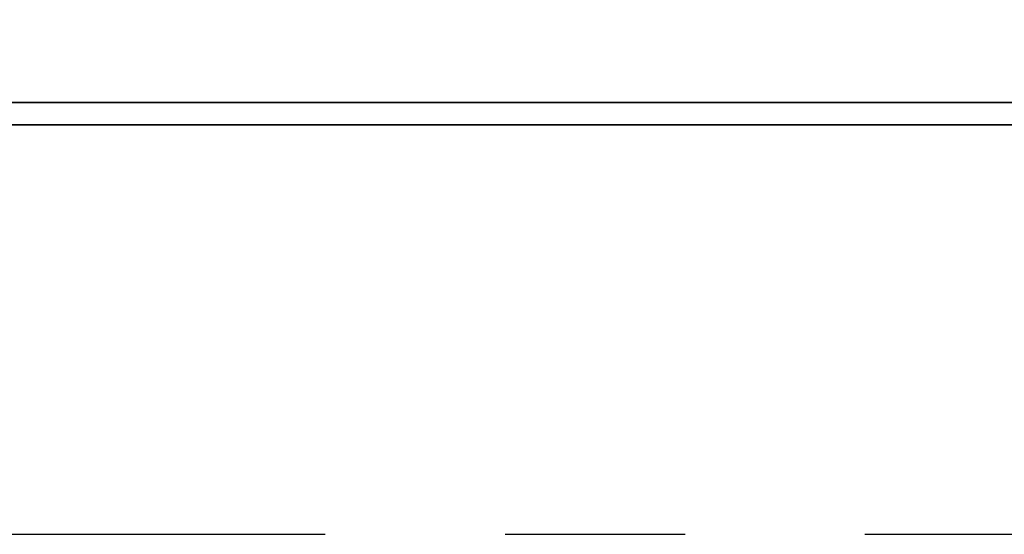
# Model space of a CAD drawing. Extents: x 36 to 141, y 55 to 133.
# Tile 33 of 46: x 121.27 to 124.69, y 98.27 to 100.05. Entities that reach past the tile are written whole.
import ezdxf

# ---------------------------------------------------------------- set-up
doc = ezdxf.new("R2010")
doc.units = 0
doc.header["$LTSCALE"] = 5
doc.header["$MEASUREMENT"] = 0
doc.linetypes.add('CENTER', pattern=[2, 1.25, -0.25, 0.25, -0.25])
for name, color, linetype in [('CL', 1, 'CENTER'), ('DIM', 4, 'CONTINUOUS'), ('layer 1', 7, 'CONTINUOUS')]:
    doc.layers.add(name, color=color, linetype=linetype)

# ---------------------------------------------------------------- blocks, each defined once
blk = doc.blocks.new('TBI MOTION logo(完整正式版)')
at = {"layer": 'layer 1', "color": 22, "lineweight": 35}
blk.add_open_spline([(75.90875, -9.47875), (75.90875, -9.47875), (75.90875, -12.28625), (75.90875, -12.28625), (75.90875, -12.28625), (75.90875, -12.28625), (75.90875, -12.47875), (75.90875, -12.47875), (75.90875, -12.47875), (75.90875, -12.47875), (75.71625, -12.47875), (75.71625, -12.47875), (75.71625, -12.47875), (75.71625, -12.47875), (-88.32875, -12.47875), (-88.32875, -12.47875), (-88.32875, -12.47875), (-88.32875, -12.47875), (-88.32875, -13.29375), (-88.32875, -13.29375), (-88.32875, -13.29375), (-88.32875, -13.29375), (82.89125, -13.29375), (82.89125, -13.29375), (82.89125, -13.29375), (82.89125, -13.29375), (75.90875, -9.47875), (75.90875, -9.47875)], degree=3, knots=[0, 0, 0, 0, 0.14285714, 0.14285714, 0.14285714, 0.14285715, 0.28571429, 0.28571429, 0.28571429, 0.2857143, 0.42857143, 0.42857143, 0.42857143, 0.42857144, 0.57142857, 0.57142857, 0.57142857, 0.57142858, 0.71428571, 0.71428571, 0.71428571, 0.71428572, 0.85714286, 0.85714286, 0.85714286, 0.85714287, 1, 1, 1, 1], dxfattribs=at)

msp = doc.modelspace()

# ---------------------------------------------------------------- linework, layer by layer
at = {"layer": 'CL', "ltscale": 0.5}
msp.add_line((99.2107, 98.2651), (136.2176, 98.2651), dxfattribs=at)

# ---------------------------------------------------------------- block references
at = {"layer": 'DIM', "xscale": 0.09577842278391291, "yscale": 0.09577842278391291, "zscale": 0.09577842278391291}
msp.add_blockref('TBI MOTION logo(完整正式版)', (122.5818, 100.9608), dxfattribs=at)

doc.saveas('drawing.dxf')
